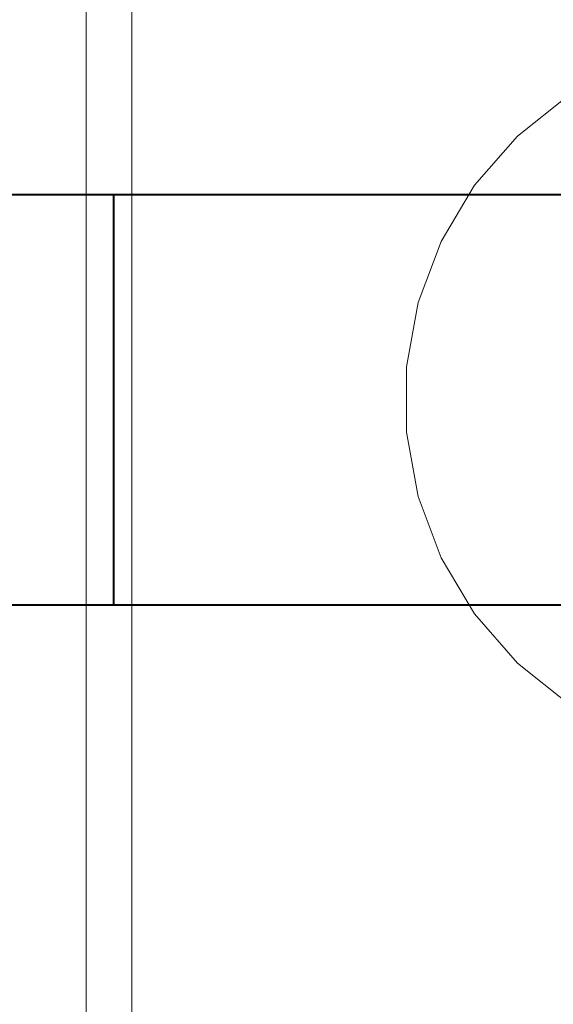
# Model space of a CAD drawing. Header units: millimetres. Extents: x 0 to 1189, y 0 to 841.
# Tile 20 of 53: x 553 to 563, y 293 to 312. Entities that reach past the tile are written whole.
import ezdxf

# ---------------------------------------------------------------- set-up
doc = ezdxf.new("R2010")
doc.units = ezdxf.units.MM
doc.layers.add('CONTEXT', color=7, linetype='Continuous', lineweight=18, true_color=0xa5a5a5)
doc.layers.add('REFRIG', color=7, linetype='Continuous', lineweight=40, true_color=0xc83c28)

msp = doc.modelspace()

# ---------------------------------------------------------------- linework, layer by layer
at = {"layer": 'CONTEXT'}
for points in [[(554.4, 196.24), (554.4, 320.56)], [(555.24, 196.24), (555.24, 320.56)], [(563.298, 310.208), (562.356, 309.457), (561.563, 308.55), (560.945, 307.516), (560.522, 306.388), (560.307, 305.202), (560.307, 303.998), (560.522, 302.812), (560.945, 301.684), (561.563, 300.65), (562.356, 299.743), (563.298, 298.992)]]:
    msp.add_lwpolyline(points, dxfattribs=at)
at = {"layer": 'REFRIG'}
for points in [[(507.033, 308.38), (554.904, 308.38)], [(554.904, 308.38), (554.904, 307.12), (554.904, 305.86), (554.904, 304.6), (554.904, 303.34), (554.904, 302.08), (554.904, 300.82)], [(554.904, 308.38), (556.114, 308.38), (557.323, 308.38), (558.533, 308.38), (559.742, 308.38), (560.952, 308.38), (562.162, 308.38), (563.371, 308.38), (564.581, 308.38), (565.79, 308.38), (567, 308.38)], [(507.033, 300.82), (554.904, 300.82)], [(554.904, 300.82), (556.114, 300.82), (557.323, 300.82), (558.533, 300.82), (559.742, 300.82), (560.952, 300.82), (562.162, 300.82), (563.371, 300.82), (564.581, 300.82), (565.79, 300.82), (567, 300.82)]]:
    msp.add_lwpolyline(points, dxfattribs=at)

doc.saveas('drawing.dxf')
